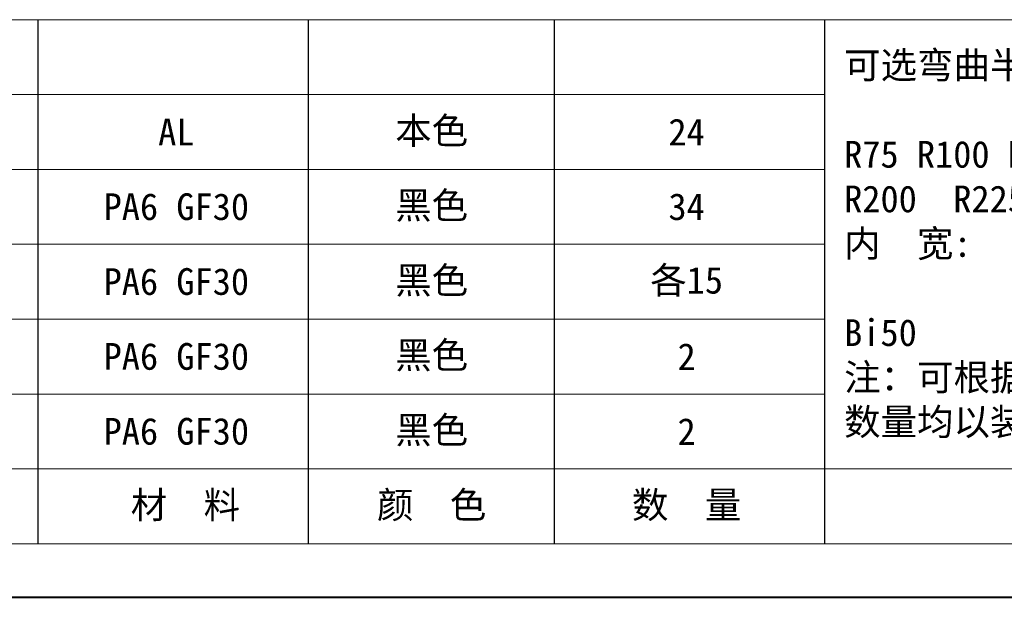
# Model space of a CAD drawing. Header units: millimetres. Extents: x 1678 to 3141, y 466 to 1499.
# Tile 2 of 81: x 2081 to 2401, y 466 to 653. Entities that reach past the tile are written whole.
import ezdxf

# ---------------------------------------------------------------- set-up
doc = ezdxf.new("R2010")
doc.units = ezdxf.units.MM
doc.layers.add('标注线', color=7, linetype='Continuous', lineweight=15)
doc.styles.add('样式 6', font='仿宋_GB2312.ttf')

msp = doc.modelspace()

# ---------------------------------------------------------------- linework, layer by layer
at = {"color": 7, "lineweight": 15}
for p, q in [((1765.274, 653.387), (2342.597, 653.387)), ((1765.274, 629.04), (2342.597, 629.04)), ((1765.274, 604.693), (2342.597, 604.693)), ((1765.274, 580.346), (2342.597, 580.346)), ((1765.274, 555.999), (2342.597, 555.999)), ((1765.274, 531.651), (2342.597, 531.651)), ((1765.274, 507.304), (2495.688, 507.304))]:
    msp.add_line(p, q, dxfattribs=at)
at = {"color": 7}
for p, q in [((2086.644, 482.957), (2086.644, 653.387)), ((2174.611, 482.957), (2174.611, 653.387)), ((2254.629, 482.957), (2254.629, 653.387)), ((2342.597, 482.957), (2342.597, 653.387))]:
    msp.add_line(p, q, dxfattribs=at)
at = {"color": 7, "lineweight": 13}
for p, q in [((2342.597, 653.387), (3121.757, 653.387)), ((1765.274, 482.957), (2495.688, 482.957))]:
    msp.add_line(p, q, dxfattribs=at)
at = {"color": 7, "lineweight": 40}
msp.add_line((1678.32, 465.566), (3139.148, 465.566), dxfattribs=at)

# ---------------------------------------------------------------- texts
at = {"layer": '标注线', "color": 7, "lineweight": 18, "char_height": 6.26069, "style": '样式 6'}
for s, insert, width, attachment_point in [('{\\H1.389x;可选弯曲半径:\\P\\PR75 R100 R125 R150 R175\\PR200  R225  R250  R300\\P内  宽:\\P\\PBi50\\P注：可根据客户要求定制,\\P数量均以装配1m计算.}', (2348.817, 580.115), 188.10983, 4), ('{\\H1.389x;本色}', (2214.651, 616.866), 41.73793, 5), ('{\\H1.389x;24}', (2297.59, 616.866), 41.73793, 5), ('{\\H1.389x;AL}', (2131.602, 616.866), 49.29942, 5), ('{\\H1.389x;PA6 GF30}', (2131.602, 592.519), 49.29942, 5), ('{\\H1.389x;黑色}', (2214.651, 592.519), 41.73793, 5), ('{\\H1.389x;34}', (2297.59, 592.519), 41.73793, 5), ('{\\H1.389x;PA6 GF30}', (2131.602, 568.172), 49.29942, 5), ('{\\H1.389x;黑色}', (2214.651, 568.172), 41.73793, 5), ('{\\H1.389x;各15}', (2297.59, 568.172), 41.73793, 5), ('{\\H1.389x;PA6 GF30}', (2131.602, 543.825), 49.29942, 5), ('{\\H1.389x;黑色}', (2214.651, 543.825), 41.73793, 5), ('{\\H1.389x;2}', (2297.59, 543.825), 41.73793, 5), ('{\\H1.389x;PA6 GF30}', (2131.602, 519.478), 49.29942, 5), ('{\\H1.389x;黑色}', (2214.651, 519.478), 41.73793, 5), ('{\\H1.389x;2}', (2297.59, 519.478), 41.73793, 5), ('{\\H1.389x; 材  料}', (2131.602, 495.131), 49.29942, 5), ('{\\H1.389x;颜  色}', (2214.651, 495.131), 41.73793, 5), ('{\\H1.389x;数  量}', (2297.59, 495.131), 41.73793, 5)]:
    msp.add_mtext(s, dxfattribs=dict(at, insert=insert, width=width, attachment_point=attachment_point))

doc.saveas('drawing.dxf')
